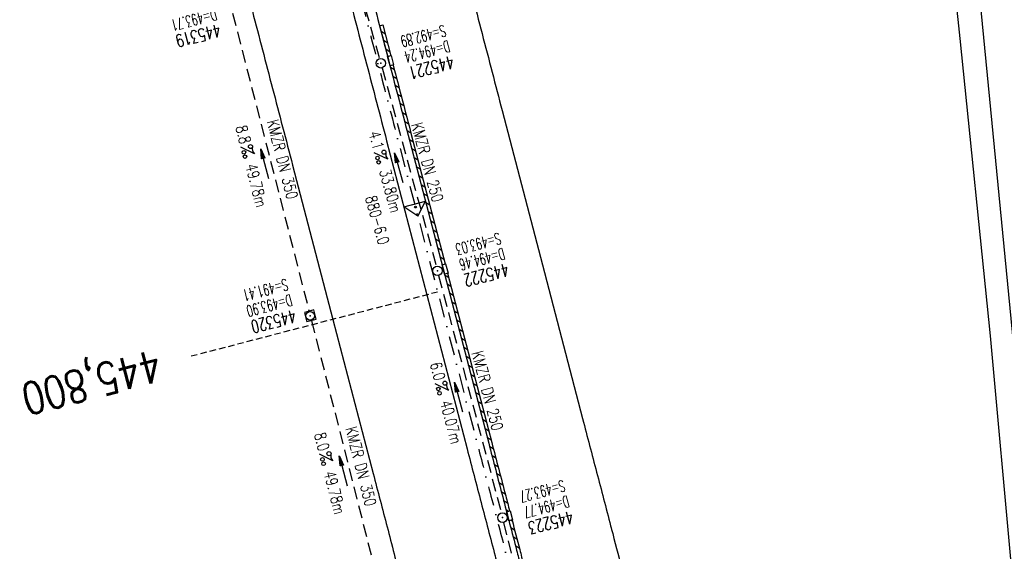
# Model space of a CAD drawing. Extents: x 459406 to 461721, y 413308 to 423218.
# Tile 73 of 256: x 460965 to 461119, y 415720 to 415804. Entities that reach past the tile are written whole.
import ezdxf
from ezdxf.enums import TextEntityAlignment as Align

# ---------------------------------------------------------------- set-up
doc = ezdxf.new("R2010")
doc.units = 0
doc.header["$LTSCALE"] = 2
doc.header["$MEASUREMENT"] = 0
for name, pattern in [('AUSGEZOGEN', [0]), ('GESTRICH-X2', [1.5, 1, -0.5]), ('GESTRICHELT', [0.75, 0.5, -0.25]), ('LT00', [0]), ('STRICHPT-X3', [3, 1.5, -0.75, 0, -0.75])]:
    doc.linetypes.add(name, pattern=pattern)
doc.layers.get('0').update_dxf_attribs({"linetype": 'AUSGEZOGEN'})
for name, color, linetype in [('ACHSE', 1, 'STRICHPT-X3'), ('FBR', 8, 'CONTINUOUS'), ('HEKTOM', 1, 'GESTRICHELT'), ('KANAL', 7, 'GESTRICH-X2'), ('LAGEPLAN', 15, 'AUSGEZOGEN'), ('NBS-TRASSE', 7, 'CONTINUOUS'), ('Netzknoten_PKT', 7, 'CONTINUOUS'), ('Netzknoten_PKT-NR', 7, 'CONTINUOUS'), ('Netzknoten_SIGNATUR', 7, 'CONTINUOUS'), ('PFEIL', 7, 'CONTINUOUS'), ('RINNE', 200, 'CONTINUOUS'), ('SCHACHTNR', 6, 'CONTINUOUS'), ('SCHSYMBOL', 7, 'AUSGEZOGEN'), ('TEXTO', 4, 'CONTINUOUS'), ('TEXTU', 4, 'CONTINUOUS')]:
    doc.layers.add(name, color=color, linetype=linetype)
doc.styles.add('ROMANS', font='romans.shx', dxfattribs={"width": 0.8})

# ---------------------------------------------------------------- blocks, each defined once
blk = doc.blocks.new('20')
blk.add_lwpolyline([(-0.75, -0.75), (0.75, -0.75), (0.75, 0.75), (-0.75, 0.75)], close=True)
blk.add_circle((0, 0), 0.676)
blk.add_point((0, 0))
blk = doc.blocks.new('PROM')
blk.add_line((1.57, 1.82), (0.02, 0.02))
for centre, radius in [((0.32, 1.51), 0.317), ((0.94, 0.29), 0.283), ((1.64, 0.29), 0.283)]:
    blk.add_circle(centre, radius)
blk.add_arc((0.99, 2.68), 1.03, 239.1414, 303.3549)
blk = doc.blocks.new('PFEIL2')
at = {"color": 0}
for p, q in [((0.88, 0), (-2.4, -0.01)), ((0.88, -0.27), (0.88, 0.28)), ((0.88, 0.28), (2.43, 0.01)), ((0.91, 0.27), (0.88, 0.26)), ((0.97, 0.26), (0.88, 0.25)), ((1.02, 0.25), (0.88, 0.23)), ((1.07, 0.24), (0.88, 0.21)), ((1.13, 0.23), (0.88, 0.19)), ((1.18, 0.22), (0.88, 0.17)), ((1.24, 0.21), (0.88, 0.15)), ((1.29, 0.21), (0.88, 0.14)), ((1.34, 0.2), (0.88, 0.12)), ((1.4, 0.19), (0.88, 0.1)), ((1.45, 0.18), (0.88, 0.08)), ((1.51, 0.17), (0.88, 0.06)), ((1.56, 0.16), (0.88, 0.04)), ((1.61, 0.15), (0.88, 0.02)), ((1.67, 0.14), (0.88, 0.01)), ((1.72, 0.13), (0.88, -0.01)), ((1.78, 0.12), (0.88, -0.03)), ((1.83, 0.11), (0.88, -0.05)), ((1.88, 0.1), (0.88, -0.07)), ((1.94, 0.09), (0.88, -0.09)), ((2.05, 0.08), (0.88, -0.12)), ((1.99, 0.08), (0.88, -0.11)), ((2.1, 0.07), (0.88, -0.14)), ((2.15, 0.06), (0.88, -0.16)), ((2.21, 0.05), (0.88, -0.18)), ((2.26, 0.04), (0.88, -0.2)), ((2.32, 0.03), (0.88, -0.22)), ((2.37, 0.02), (0.88, -0.23)), ((2.42, 0.01), (0.88, -0.25)), ((2.43, 0.01), (0.88, -0.27))]:
    blk.add_line(p, q, dxfattribs=at)
blk = doc.blocks.new('GST')
at = {"color": 0}
blk.add_circle((0, 0), 0.75, dxfattribs=at)
blk.add_point((0, 0), dxfattribs=at)
blk = doc.blocks.new('PKT')
at = {"color": 0}
blk.add_circle((0, 0), 0.15, dxfattribs=at)
blk.add_point((0, 0), dxfattribs=at)
blk = doc.blocks.new('Station_Netzknoten')
at = {"layer": 'Netzknoten_SIGNATUR'}
for p, q in [((-1.75, 0.5), (1.75, 0.5)), ((0, -1.5), (-1.75, 0.5)), ((0, -1.5), (1.75, 0.5))]:
    blk.add_line(p, q, dxfattribs=at)
blk.add_point((0, 0), dxfattribs=at)

msp = doc.modelspace()

# ---------------------------------------------------------------- linework, layer by layer
at = {"layer": 'ACHSE', "flags": 128}
msp.add_lwpolyline([(460985.55, 416976.25), (460982.74, 416926.33), (460979.94, 416876.41), (460977.13, 416826.49), (460974.32, 416776.57), (460971.52, 416726.64), (460968.71, 416676.72), (460965.91, 416626.8), (460963.1, 416576.88, 0), (460961.73, 416552.57, 0), (460960.29, 416526.96, -0.000009), (460958.89, 416502, 0.00001), (460957.49, 416477.04, 0.000001), (460956.79, 416464.56, -0.000001), (460956.08, 416452.08), (460954.68, 416427.12), (460953.28, 416402.16), (460951.88, 416377.2, 0.000027), (460951.18, 416364.91, -0.000114), (460950.49, 416352.62, -0.000169), (460950.49, 416352.58, 0.000019), (460950.47, 416352.23, 0.002347), (460949.96, 416342.5, 0.0015), (460949.28, 416327.26, 0.002663), (460948.89, 416316.3, 0.002084), (460948.51, 416302.28, 0.002087), (460948.28, 416289.78, 0.002085), (460948.16, 416277.28, 0.002085), (460948.14, 416264.78, 0.002085), (460948.22, 416252.28, 0.002086), (460948.41, 416239.77, 0.002088), (460948.7, 416227.28, 0.002084), (460949.09, 416214.79, 0.002083), (460949.59, 416202.3, 0.002081), (460950.2, 416189.81, 0.002082), (460950.91, 416177.34, 0.002086), (460951.72, 416164.86, 0.002086), (460952.64, 416152.4, 0.002087), (460953.65, 416139.94, 0.002084), (460954.78, 416127.49, 0.002085), (460956.01, 416115.04, 0.002088), (460957.34, 416102.62, 0.002086), (460958.77, 416090.21, 0.002083), (460960.31, 416077.8, 0.002082), (460961.96, 416065.39, 0.002087), (460963.7, 416053.03, 0.002086), (460965.55, 416040.67, 0.002083), (460967.5, 416028.32, 0.00208), (460969.55, 416015.99, 0.002081), (460971.71, 416003.67, 0.002087), (460973.97, 415991.38, 0.002089), (460976.33, 415979.11, 0.002087), (460978.79, 415966.87, 0.002082), (460981.36, 415954.62, 0.002082), (460984.15, 415941.87, 0.002276), (460986.8, 415930.22, 0.001902), (460990.24, 415915.65, 0.002837), (460992.65, 415905.91, 0.000643), (460995.49, 415894.71, 0.001405), (460996.81, 415889.6, 0), (460998.53, 415883.01, 0.000001), (460998.87, 415881.7), (461005.19, 415857.51, 0.000017), (461008.35, 415845.42, -0.000015), (461011.51, 415833.32, -0.000002), (461014.67, 415821.23, -0.000002), (461017.83, 415809.14, -0.000001), (461020.99, 415797.04, 0.000005), (461024.15, 415784.95), (461030.47, 415760.76), (461036.79, 415736.57, 0.000028), (461038.98, 415728.17, -0.000015), (461041.18, 415719.76, -0.00065), (461041.49, 415718.58, -0.000124), (461043.09, 415712.38, -0.002577), (461045.47, 415702.95, -0.001641), (461049.08, 415688.11, -0.002531), (461051.66, 415677.11, -0.002087), (461054.67, 415663.74, -0.002079), (461057.31, 415651.53, -0.002077), (461059.85, 415639.28, -0.002078), (461062.3, 415627.01, -0.002083), (461064.63, 415614.74, -0.002085), (461066.86, 415602.46, -0.00208), (461068.99, 415590.13, -0.00208), (461071.02, 415577.79, -0.002082), (461072.95, 415565.44, -0.002086), (461074.77, 415553.08, -0.002086), (461076.49, 415540.7, -0.002081), (461078.11, 415528.31, -0.002078), (461079.62, 415515.89, -0.00208), (461081.03, 415503.45, -0.002087), (461082.34, 415491.04, -0.002085), (461083.54, 415478.62, -0.002078), (461084.64, 415466.15, -0.002076), (461085.64, 415453.67, -0.002082), (461086.53, 415441.22, -0.002088), (461087.32, 415428.75, -0.002085), (461088, 415416.26, -0.002081), (461088.58, 415403.77, -0.002082), (461089.06, 415391.28, -0.00208), (461089.43, 415378.79, -0.002078), (461089.7, 415366.29, -0.002082), (461089.86, 415353.79, -0.002085), (461089.92, 415341.29, -0.002085), (461089.88, 415328.8, -0.002082), (461089.73, 415316.3, -0.002078), (461089.48, 415303.79, -0.00208), (461089.12, 415291.3, -0.002082), (461088.66, 415278.81, -0.002084), (461088.09, 415266.33, -0.002082), (461087.43, 415253.85, -0.00208), (461086.65, 415241.37, -0.002079), (461085.78, 415228.9, -0.00208), (461084.8, 415216.44, -0.002085), (461083.63, 415203.06, -0.002418), (461082.53, 415191.54, -0.001753), (461080.94, 415176.37, -0.002741), (461079.84, 415166.68, -0.000279), (461078.8, 415158.04, -0.000933), (461078.49, 415155.46, -0.000004), (461077.26, 415145.58, -0.00001), (461076.8, 415141.87), (461073.72, 415117.06, 0.000001), (461071.82, 415101.73, 0.000001), (461070.64, 415092.25, 0.000018), (461069.1, 415079.85, -0.000014), (461067.56, 415067.44, -0.000008), (461066.02, 415055.04, 0.000011), (461064.48, 415042.63), (461058.33, 414993.01), (461052.17, 414943.39, -0.000009), (461049.09, 414918.58, 0.000009), (461046.01, 414893.77), (461039.85, 414844.16), (461033.69, 414794.54), (461027.53, 414744.92, -0.00001), (461024.45, 414720.11, 0.00001), (461021.37, 414695.3, 0.000001), (461018.29, 414670.49, -0.000001), (461015.21, 414645.68, 0), (461011.18, 414613.23, -0.000001), (461009.05, 414596.06, -0.000009), (461005.97, 414571.25, 0.00001), (461002.89, 414546.44), (460996.73, 414496.82), (460990.57, 414447.2), (460984.41, 414397.58, -0.000009), (460981.33, 414372.77, 0.000009), (460978.25, 414347.96), (460972.09, 414298.34), (460965.94, 414248.72), (460959.78, 414199.11, -0.00001), (460956.7, 414174.3, 0.00001), (460953.62, 414149.49, 0.000001), (460950.54, 414124.68, -0.000001), (460947.46, 414099.87, 0), (460943.43, 414067.42, -0.000001), (460941.3, 414050.25, -0.000009), (460938.22, 414025.44, 0.00001), (460935.14, 414000.63), (460928.98, 413951.01), (460922.82, 413901.39, 0.000001), (460919.74, 413876.58, -0.000001), (460916.66, 413851.77, -0.00001), (460913.58, 413826.96, 0.00001), (460910.5, 413802.15), (460904.34, 413752.53), (460898.18, 413702.91), (460892.03, 413653.29, -0.00001), (460888.95, 413628.49, 0.00001), (460885.86, 413603.68, 0.000001), (460882.79, 413578.87, -0.000001), (460879.71, 413554.06, 0), (460875.68, 413521.61, -0.000001), (460873.55, 413504.44, -0.000009), (460870.47, 413479.63, 0.00001), (460867.39, 413454.82), (460861.23, 413405.2), (460855.07, 413355.58, -0.000004), (460853.23, 413340.79, -0.000002), (460849.4, 413309.93)], format="xyb", dxfattribs=at)
at = {"layer": 'FBR'}
for points in [[(460939.56, 416465.53, -0.000001), (460938.86, 416453.05)], [(460955.04, 416464.66, -0.000001), (460954.34, 416452.18)], [(460958.53, 416464.46, -0.000001), (460957.83, 416451.98)], [(461021.64, 415861.81, 0.000017), (461024.8, 415849.72, -0.000015), (461027.96, 415837.62, -0.000002), (461031.12, 415825.53, -0.000002), (461034.28, 415813.43, -0.000001), (461037.44, 415801.34, 0.000005), (461040.6, 415789.24), (461046.92, 415765.05), (461053.23, 415740.87, 0.000028), (461055.43, 415732.46, -0.000015), (461057.63, 415724.06, -0.00065), (461057.95, 415722.83, -0.000124), (461059.55, 415716.62, -0.002577), (461061.97, 415707.02, -0.001641), (461065.61, 415692.07, -0.002531), (461068.23, 415680.91, -0.002087), (461071.27, 415667.4, -0.002079), (461073.94, 415655.05, -0.002077), (461076.51, 415642.67, -0.002078)], [(461003.5, 415857.07, 0.000017), (461006.66, 415844.97, -0.000015), (461009.82, 415832.88, -0.000002), (461012.98, 415820.79, -0.000002), (461016.14, 415808.69, -0.000001), (461019.3, 415796.6, 0.000005), (461022.46, 415784.5), (461028.77, 415760.32), (461035.09, 415736.13, 0.000028), (461037.29, 415727.72, -0.000015), (461039.49, 415719.32, -0.00065), (461039.79, 415718.14, -0.000124), (461041.39, 415711.94, -0.002577), (461043.77, 415702.53, -0.001641), (461047.38, 415687.7, -0.002531), (461049.96, 415676.71, -0.002087), (461052.96, 415663.36, -0.002079), (461055.6, 415651.16, -0.002077), (461058.14, 415638.93, -0.002078)], [(461006.88, 415857.95, 0.000017), (461010.04, 415845.86, -0.000015), (461013.2, 415833.77, -0.000002), (461016.36, 415821.67, -0.000002), (461019.52, 415809.58, -0.000001), (461022.68, 415797.48, 0.000005), (461025.84, 415785.39), (461032.16, 415761.2), (461038.48, 415737.01, 0.000028), (461040.68, 415728.61, -0.000015), (461042.87, 415720.2, -0.00065), (461043.18, 415719.02, -0.000124), (461044.78, 415712.81, -0.002577), (461047.17, 415703.37, -0.001641), (461050.78, 415688.51, -0.002531), (461053.37, 415677.5, -0.002087), (461056.38, 415664.12, -0.002079), (461059.02, 415651.89, -0.002154), (461061.66, 415639.18, -0.002078)], [(460988.74, 415853.21, 0.000017), (460991.9, 415841.12, -0.000015), (460995.06, 415829.03, -0.000002), (460998.22, 415816.93, -0.000002), (461001.38, 415804.84, -0.000001), (461004.54, 415792.74, 0.000005), (461007.7, 415780.65), (461014.02, 415756.46), (461020.34, 415732.27, 0.000028), (461022.54, 415723.87, -0.000015), (461024.73, 415715.46, -0.00065), (461025.03, 415714.33, -0.000124), (461026.63, 415708.13, -0.002577), (461028.96, 415698.87, -0.001641), (461032.55, 415684.14, -0.002531), (461035.09, 415673.31, -0.002087), (461038.07, 415660.08, -0.002079), (461040.68, 415648, -0.002077), (461043.19, 415635.9, -0.002078)], [(460982.08, 415878.72, 0.000001), (460982.42, 415877.4)], [(461070.08, 415101.95, 0.000001), (461068.91, 415092.47, 0.000018)], [(461073.56, 415101.52, 0.000001), (461072.38, 415092.04, 0.000018)], [(461088.69, 415099.64, 0.000001), (461087.51, 415090.16, 0.000018)]]:
    msp.add_lwpolyline(points, format="xyb", dxfattribs=at)
at = {"layer": 'HEKTOM'}
msp.add_line((461030.47, 415760.75), (460991.78, 415750.66), dxfattribs=at)
at = {"layer": 'KANAL'}
for p, q in [((461007.62, 415845.66), (461021.34, 415797.41)), ((460998.28, 415804.53), (461010.28, 415757.75)), ((461021.75, 415795.97), (461030.25, 415764.81)), ((461030.62, 415763.34), (461040.47, 415726.06)), ((461010.66, 415756.31), (461022.56, 415709.5)), ((461040.81, 415724.59), (461049.94, 415687.47))]:
    msp.add_line(p, q, dxfattribs=at)
at = {"layer": 'LAGEPLAN', "linetype": 'LT00'}
for p, q in [((461107.84, 415844.74), (461112.45, 415800.54)), ((461112.45, 415800.54), (461117.2, 415753.88)), ((461117.2, 415753.88), (461121.74, 415704.32))]:
    msp.add_line(p, q, dxfattribs=at)
at = {"layer": 'NBS-TRASSE'}
msp.add_line((461123.96, 415720.91), (461115.64, 415806.69), dxfattribs=at)
at = {"layer": 'RINNE'}
for p, q in [((461021.57, 415801.75), (461022.19, 415801.36)), ((461021.94, 415800.33), (461022.56, 415799.94)), ((461022.31, 415798.92), (461022.93, 415798.53)), ((461023.05, 415796.08), (461023.67, 415795.69)), ((461023.42, 415794.66), (461024.04, 415794.27)), ((461023.79, 415793.25), (461024.41, 415792.85)), ((461024.16, 415791.83), (461024.78, 415791.44)), ((461024.53, 415790.41), (461025.15, 415790.02)), ((461024.9, 415788.99), (461025.52, 415788.6)), ((461025.27, 415787.58), (461025.89, 415787.18)), ((461025.64, 415786.16), (461026.26, 415785.77)), ((461026.01, 415784.74), (461026.63, 415784.35)), ((461026.38, 415783.32), (461027, 415782.93)), ((461026.75, 415781.91), (461027.37, 415781.51)), ((461027.12, 415780.49), (461027.74, 415780.1)), ((461027.49, 415779.07), (461028.11, 415778.68)), ((461027.86, 415777.65), (461028.48, 415777.26)), ((461028.23, 415776.23), (461028.85, 415775.84)), ((461028.6, 415774.82), (461029.22, 415774.43)), ((461028.97, 415773.4), (461029.59, 415773.01)), ((461029.34, 415771.98), (461029.96, 415771.59)), ((461029.71, 415770.56), (461030.33, 415770.17)), ((461030.09, 415769.15), (461030.7, 415768.75)), ((461030.46, 415767.73), (461031.07, 415767.34)), ((461030.83, 415766.31), (461031.45, 415765.92)), ((461031.57, 415763.48), (461032.19, 415763.08)), ((461031.94, 415762.06), (461032.56, 415761.67)), ((461032.31, 415760.64), (461032.93, 415760.25)), ((461032.68, 415759.22), (461033.3, 415758.83)), ((461033.05, 415757.81), (461033.67, 415757.41)), ((461033.42, 415756.39), (461034.04, 415756)), ((461033.79, 415754.97), (461034.41, 415754.58)), ((461034.16, 415753.55), (461034.78, 415753.16)), ((461034.53, 415752.13), (461035.15, 415751.74)), ((461034.9, 415750.72), (461035.52, 415750.33)), ((461035.27, 415749.3), (461035.89, 415748.91)), ((461035.64, 415747.88), (461036.26, 415747.49)), ((461036.01, 415746.46), (461036.63, 415746.07)), ((461036.38, 415745.05), (461037, 415744.65)), ((461036.75, 415743.63), (461037.37, 415743.24)), ((461037.12, 415742.21), (461037.74, 415741.82)), ((461037.49, 415740.79), (461038.11, 415740.4)), ((461037.86, 415739.38), (461038.48, 415738.98)), ((461038.23, 415737.96), (461038.85, 415737.57)), ((461038.6, 415736.54), (461039.22, 415736.15)), ((461038.97, 415735.12), (461039.59, 415734.73)), ((461039.34, 415733.7), (461039.96, 415733.31)), ((461039.71, 415732.29), (461040.33, 415731.9)), ((461040.09, 415730.87), (461040.7, 415730.48)), ((461040.46, 415729.45), (461041.07, 415729.06)), ((461040.83, 415728.03), (461041.45, 415727.64)), ((461041.2, 415726.62), (461041.62, 415726.35)), ((461041.94, 415723.78), (461042.56, 415723.39)), ((461042.03, 415724.9), (461042.19, 415724.81)), ((461042.31, 415722.36), (461042.93, 415721.97)), ((461042.68, 415720.95), (461043.3, 415720.55))]:
    msp.add_line(p, q, dxfattribs=at)
at = {"layer": 'RINNE', "flags": 128}
msp.add_lwpolyline([(461021.35, 415802.58), (461021.84, 415802.7)], dxfattribs=at)
at = {"layer": 'RINNE'}
for points in [[(461021.35, 415802.58, 0), (461022.68, 415797.48, 0.000005), (461025.84, 415785.39), (461032.16, 415761.2), (461038.48, 415737.01, 0.000028), (461040.68, 415728.61, -0.000015), (461042.87, 415720.2, -0.00065), (461043.18, 415719.02, -0.000124), (461044.78, 415712.81, -0.002577), (461047.17, 415703.37, -0.001641), (461050.78, 415688.51, -0.002531), (461053.37, 415677.5, -0.002087), (461056.38, 415664.12, -0.002079), (461059.02, 415651.89, -0.002154), (461061.66, 415639.18, -0.002078)], [(461021.84, 415802.7), (461023.1, 415797.86, 0.000005)], [(461023.48, 415796.4, 0.000005), (461026.33, 415785.51), (461031.64, 415765.16)], [(461032.02, 415763.7), (461032.64, 415761.33), (461038.96, 415737.14, 0.000028), (461041.16, 415728.73, -0.000004), (461041.77, 415726.39, -0.00065)], [(461042.15, 415724.94, -0.000008), (461043.36, 415720.33, -0.00065), (461043.66, 415719.14, -0.000124), (461045.27, 415712.94, -0.002577), (461047.65, 415703.49, -0.001641), (461051.27, 415688.63, -0.000183), (461051.46, 415687.84, -0.002087)]]:
    msp.add_lwpolyline(points, format="xyb", dxfattribs=at)
at = {"layer": 'SCHSYMBOL'}
for points in [[(461023, 415796.28), (461022.62, 415797.73), (461023.18, 415797.88), (461023.56, 415796.42)], [(461031.54, 415763.58), (461031.16, 415765.03), (461031.72, 415765.18), (461032.1, 415763.72)], [(461041.67, 415724.81), (461041.29, 415726.26), (461041.85, 415726.41), (461042.23, 415724.96)]]:
    msp.add_lwpolyline(points, close=True, dxfattribs=at)

# ---------------------------------------------------------------- block references
at = {"layer": 'Netzknoten_PKT'}
msp.add_blockref('PKT', (461026.98, 415774.1), dxfattribs=at)
at = {"layer": 'Netzknoten_SIGNATUR', "rotation": 14.64166732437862}
msp.add_blockref('Station_Netzknoten', (461026.98, 415774.1), dxfattribs=at)
at = {"layer": 'PFEIL'}
for p, rotation in [((461003.31, 415780.89), 104.398), ((461024.36, 415780.28), 105.2602999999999), ((461033.75, 415744.24), 104.7681), ((461015.64, 415732.66), 104.2746)]:
    msp.add_blockref('PFEIL2', p, dxfattribs=dict(at, rotation=rotation))
at = {"layer": 'SCHSYMBOL'}
for name, p, rotation in [('GST', (461021.54, 415796.68), 104.6414000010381), ('GST', (461030.44, 415764.08), 104.6414000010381), ('20', (461010.47, 415757.03), 284.6414), ('GST', (461040.65, 415725.33), 104.6414000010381)]:
    msp.add_blockref(name, p, dxfattribs=dict(at, rotation=rotation))
at = {"layer": 'TEXTU'}
for p, rotation in [((460999.54, 415783.53), 284.398), ((461020.5, 415782.63), 285.2603), ((461030.06, 415746.37), 284.7681), ((461011.87, 415735.31), 284.2746)]:
    msp.add_blockref('PROM', p, dxfattribs=dict(at, rotation=rotation))

# ---------------------------------------------------------------- texts
at = {"layer": 'HEKTOM', "style": 'ROMANS', "width": 0.8}
msp.add_text('445,800', height=5, rotation=194.6414, dxfattribs=at).set_placement((460986.31, 415751.81))
at = {"layer": 'Netzknoten_PKT-NR', "style": 'ROMANS', "width": 0.75}
msp.add_text('880-6.0', height=1.8, rotation=285.8751, dxfattribs=at).set_placement((461021.22, 415768.02), align=Align.RIGHT)
at = {"layer": 'SCHACHTNR', "style": 'ROMANS'}
for s, height, width, p in [('D=493.71', 1.8, 0.6, (460995.5, 415805.28)), ('445319', 2, 0.7, (460996.12, 415802.88)), ('S=492.89', 1.8, 0.6, (461031.48, 415802.72)), ('D=494.24', 1.8, 0.6, (461032.11, 415800.28)), ('445221', 2, 0.7, (461032.73, 415797.87)), ('S=493.03', 1.8, 0.6, (461040.11, 415770.09)), ('D=494.46', 1.8, 0.6, (461040.74, 415767.69)), ('445222', 2, 0.7, (461041.36, 415765.28)), ('S=491.41', 1.8, 0.6, (461006.7, 415762.85)), ('D=493.90', 1.8, 0.6, (461007.33, 415760.41)), ('445320', 2, 0.7, (461007.95, 415758)), ('S=493.27', 1.8, 0.6, (461050.19, 415731.25)), ('D=494.77', 1.8, 0.6, (461050.85, 415728.81)), ('445223', 2, 0.7, (461051.48, 415726.41))]:
    msp.add_text(s, height=height, rotation=194.6414, dxfattribs=dict(at, width=width)).set_placement(p)
at = {"layer": 'TEXTO', "style": 'ROMANS', "width": 0.75}
for s, rotation, p in [('KMZR DN 350', 284.398, (461005.25, 415781.38)), ('KMZR DN 250', 285.2603, (461028, 415780.9)), ('KMZR DN 250', 284.7681, (461037.43, 415745.03)), ('KMZR DN 350', 284.2746, (461017.56, 415733.16))]:
    msp.add_text(s, height=1.8, rotation=rotation, dxfattribs=at).set_placement(p, align=Align.CENTER)
at = {"layer": 'TEXTU', "style": 'ROMANS', "width": 0.75}
for s, rotation, p in [('8.8', 284.398, (460998.72, 415786.66)), ('4.1', 285.2603, (461019.63, 415785.75)), ('49.78m', 284.398, (461000.28, 415780.62)), ('33.80m', 285.2603, (461021.29, 415779.75)), ('6.0', 284.7681, (461029.24, 415749.49)), ('40.07m', 284.7681, (461030.84, 415743.46)), ('8.0', 284.2746, (461011.06, 415738.44)), ('49.78m', 284.2746, (461012.59, 415732.41))]:
    msp.add_text(s, height=1.8, rotation=rotation, dxfattribs=at).set_placement(p)

doc.saveas('drawing.dxf')
